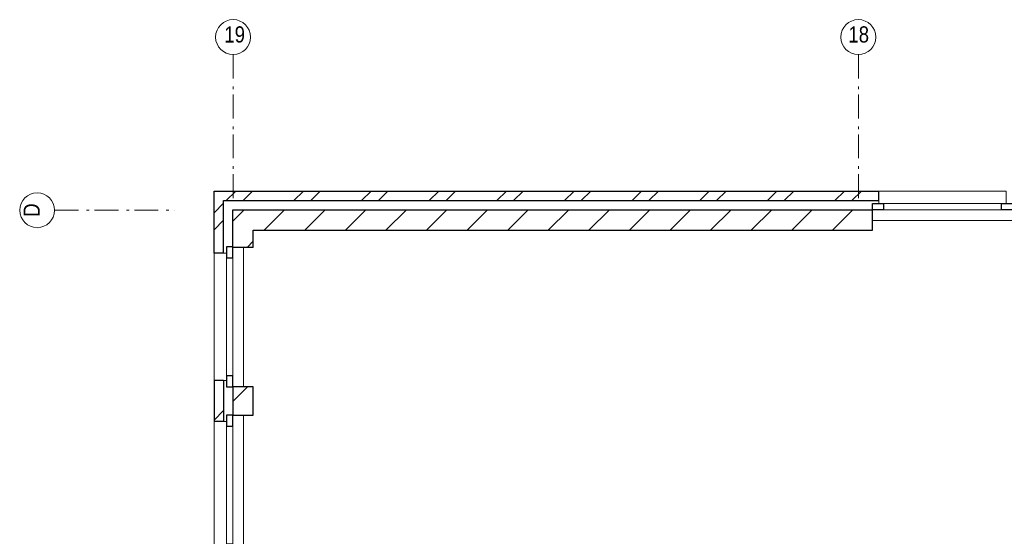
# Model space of a CAD drawing. Header units: millimetres. Extents: x 274611 to 571164, y 158736 to 298905.
# Tile 62 of 172: x 450458 to 460750, y 207123 to 212523. Entities that reach past the tile are written whole.
import ezdxf

# ---------------------------------------------------------------- set-up
doc = ezdxf.new("R2010")
doc.units = ezdxf.units.MM
doc.header["$LTSCALE"] = 400
doc.linetypes.add('STYLE_06', pattern=[1.041641, 0.625, -0.208282, 0.069427, -0.138931])
for name, color, linetype, lineweight in [('Buitenkozijnen', 140, 'Continuous', 15), ('mat-baksteen', 5, 'Continuous', 25), ('mat-kalkzandsteen', 5, 'Continuous', 25), ('None', 7, 'Continuous', 9)]:
    doc.layers.add(name, color=color, linetype=linetype, lineweight=lineweight)
doc.styles.add('Arial Narrow', font='ARIALN.TTF', dxfattribs={"height": 222.25})

# ---------------------------------------------------------------- blocks, each defined once
blk = doc.blocks.new('*X971')
at = {"layer": 'None', "lineweight": 9}
for p, q in [((-55757, 8590), (-55657, 8690)), ((-55580, 8590), (-55480, 8690)), ((-55050, 8590), (-54950, 8690)), ((-54873, 8590), (-54773, 8690)), ((-54343, 8590), (-54243, 8690)), ((-54166, 8590), (-54066, 8690)), ((-53635, 8590), (-53535, 8690)), ((-53459, 8590), (-53359, 8690)), ((-52928, 8590), (-52828, 8690)), ((-52752, 8590), (-52652, 8690)), ((-52221, 8590), (-52121, 8690)), ((-52045, 8590), (-51945, 8690)), ((-51514, 8590), (-51414, 8690)), ((-51338, 8590), (-51238, 8690)), ((-50807, 8590), (-50707, 8690)), ((-50631, 8590), (-50531, 8690)), ((-50100, 8590), (-50000, 8690)), ((-49923, 8590), (-49823, 8690)), ((-49393, 8590), (-49293, 8690)), ((-49216, 8590), (-49116, 8690))]:
    blk.add_line(p, q, dxfattribs=at)
blk = doc.blocks.new('*X972')
at = {"layer": 'None', "lineweight": 9}
for p, q in [((-55884, 8463), (-55784, 8563)), ((-55884, 8286), (-55784, 8386))]:
    blk.add_line(p, q, dxfattribs=at)
blk = doc.blocks.new('Gevelpui best-uitbr 1330 (2D)')
at = {"layer": 'Buitenkozijnen', "lineweight": 15}
for p, q in [((-731.5, 71), (731.5, 71)), ((-731.5, 4), (-731.5, 71)), ((-731.5, 4), (731.5, 4)), ((731.5, 4), (731.5, 71))]:
    blk.add_line(p, q, dxfattribs=at)
at = {"layer": 'Buitenkozijnen', "color": 92, "lineweight": 25}
for points in [[(-731.5, 71), (-617.5, 71), (-617.5, 4), (-731.5, 4)], [(617.5, 71), (731.5, 71), (731.5, 4), (617.5, 4)]]:
    blk.add_lwpolyline(points, close=True, dxfattribs=at)
at = {"layer": 'None', "color": 43, "linetype": 'Continuous', "lineweight": 9}
blk.add_line((-731.5, -107), (731.5, -107), dxfattribs=at)
at = {"layer": 'None', "color": 43, "linetype": 'Continuous', "lineweight": 9, "flags": 128}
blk.add_lwpolyline([(-665, 71), (-665, 200), (665, 200), (665, 71)], dxfattribs=at)
blk = doc.blocks.new('*X973')
at = {"layer": 'None', "lineweight": 9}
for p, q in [((-55629, 8435), (-55570, 8494)), ((-55360, 8280), (-55146, 8494)), ((-54935, 8280), (-54721, 8494)), ((-54511, 8280), (-54297, 8494)), ((-54087, 8280), (-53873, 8494)), ((-53663, 8280), (-53449, 8494)), ((-53238, 8280), (-53024, 8494)), ((-52814, 8280), (-52600, 8494)), ((-52390, 8280), (-52176, 8494)), ((-51965, 8280), (-51751, 8494)), ((-51541, 8280), (-51327, 8494)), ((-51117, 8280), (-50903, 8494)), ((-50693, 8280), (-50479, 8494)), ((-50268, 8280), (-50054, 8494)), ((-49844, 8280), (-49630, 8494)), ((-49420, 8280), (-49206, 8494))]:
    blk.add_line(p, q, dxfattribs=at)
blk = doc.blocks.new('*X974')
at = {"layer": 'None', "lineweight": 9}
for p, q in [((-55688, 8376), (-55629, 8435)), ((-55539, 8101), (-55474, 8166))]:
    blk.add_line(p, q, dxfattribs=at)
blk = doc.blocks.new('*X297')
at = {"layer": 'None', "lineweight": 9}
blk.add_line((-148.5, -148.5), (4, 4), dxfattribs=at)
blk = doc.blocks.new('*X298')
at = {"layer": 'None', "lineweight": 9}
blk.add_line((100, 100), (200, 200), dxfattribs=at)
blk = doc.blocks.new('Penant best-uitbr  (2D)')
at = {"layer": 'mat-baksteen', "lineweight": 25}
for p, q in [((-215, 200), (215, 200)), ((-215, 100), (-215, 200)), ((215, 100), (215, 200)), ((-215, 100), (215, 100))]:
    blk.add_line(p, q, dxfattribs=at)
at = {"layer": 'mat-kalkzandsteen', "lineweight": 25}
blk.add_lwpolyline([(-148.5, 4), (148.5, 4), (148.5, -210), (-148.5, -210)], close=True, dxfattribs=at)
at = {"layer": 'mat-baksteen'}
blk.add_blockref('*X298', (0, 0), dxfattribs=at)
at = {"layer": 'mat-kalkzandsteen'}
blk.add_blockref('*X297', (0, 0), dxfattribs=at)
blk = doc.blocks.new('*U1793')
at = {"layer": 'None', "color": 7, "linetype": 'STYLE_06', "lineweight": 9}
for p, q in [((-55684, 10116), (-55684, 8616)), ((-49149, 10116), (-49149, 8616))]:
    blk.add_line(p, q, dxfattribs=at)
at = {"layer": 'None', "color": 43, "linetype": 'Continuous', "lineweight": 9}
for centre in [(-55684, 10299), (-49149, 10299)]:
    blk.add_circle(centre, 183, dxfattribs=at)
at = {"layer": 'None', "color": 8, "char_height": 169.3, "attachment_point": 1, "style": 'Arial Narrow'}
for s, insert in [('19', (-55776, 10412)), ('18', (-49253, 10412))]:
    blk.add_mtext(s, dxfattribs=dict(at, insert=insert))

msp = doc.modelspace()

# ---------------------------------------------------------------- linework, layer by layer
at = {"layer": 'mat-baksteen', "lineweight": 25}
for p, q in [((452489.18474, 210731.95664), (459439.18474, 210731.95664)), ((452489.18474, 210081.95664), (452489.18474, 210731.95664)), ((459439.18474, 210631.95664), (459439.18474, 210731.95664)), ((452589.18474, 210631.95664), (459439.18474, 210631.95664)), ((452589.18474, 210081.95664), (452589.18474, 210631.95664)), ((452589.18474, 210081.95664), (452489.18474, 210081.95664))]:
    msp.add_line(p, q, dxfattribs=at)
at = {"layer": 'mat-kalkzandsteen', "lineweight": 25}
for p, q in [((452685.18474, 210535.95664), (459372.68474, 210535.95664)), ((452685.18474, 210142.95664), (452685.18474, 210535.95664)), ((459372.68474, 210321.95664), (459372.68474, 210535.95664)), ((452899.18474, 210321.95664), (459372.68474, 210321.95664)), ((452899.18474, 210142.95664), (452899.18474, 210321.95664)), ((452899.18474, 210142.95664), (452685.18474, 210142.95664))]:
    msp.add_line(p, q, dxfattribs=at)
at = {"layer": 'None', "color": 7, "linetype": 'STYLE_06', "lineweight": 9}
msp.add_line((450823.12537, 210531.95664), (452073.12537, 210531.95664), dxfattribs=at)
at = {"layer": 'None', "color": 43, "linetype": 'Continuous', "lineweight": 9}
msp.add_circle((450640.51895, 210531.95664), 182.60642, dxfattribs=at)

# ---------------------------------------------------------------- block references
at = {"layer": 'mat-baksteen'}
for name in ['*X971', '*X972']:
    msp.add_blockref(name, (508373.12537, 202041.95664), dxfattribs=at)
at = {"layer": 'mat-kalkzandsteen'}
for name in ['*X974', '*X973']:
    msp.add_blockref(name, (508373.12537, 202041.95664), dxfattribs=at)
at = {"layer": 'mat-kalkzandsteen', "color": 7, "xscale": -1, "rotation": 90}
for name, p in [('Gevelpui best-uitbr 1330 (2D)', (452689.18474, 209416.95664)), ('Penant best-uitbr  (2D)', (452689.18474, 208536.95664)), ('Penant best-uitbr  (2D)', (452689.18474, 208536.95664)), ('Penant best-uitbr  (2D)', (452689.18474, 208536.95664)), ('Gevelpui best-uitbr 1330 (2D)', (452689.18474, 207656.95664))]:
    msp.add_blockref(name, p, dxfattribs=at)
at = {"layer": 'None', "color": 7}
for name, p in [('*U1793', (508373.12537, 202041.95664)), ('Gevelpui best-uitbr 1330 (2D)', (460104.18474, 210531.95664))]:
    msp.add_blockref(name, p, dxfattribs=at)

# ---------------------------------------------------------------- texts
at = {"layer": 'None', "color": 8, "insert": (450497.76137, 210462.95433), "char_height": 169.33333, "attachment_point": 1, "rotation": 90, "style": 'Arial Narrow'}
msp.add_mtext('D', dxfattribs=at)

doc.saveas('drawing.dxf')
